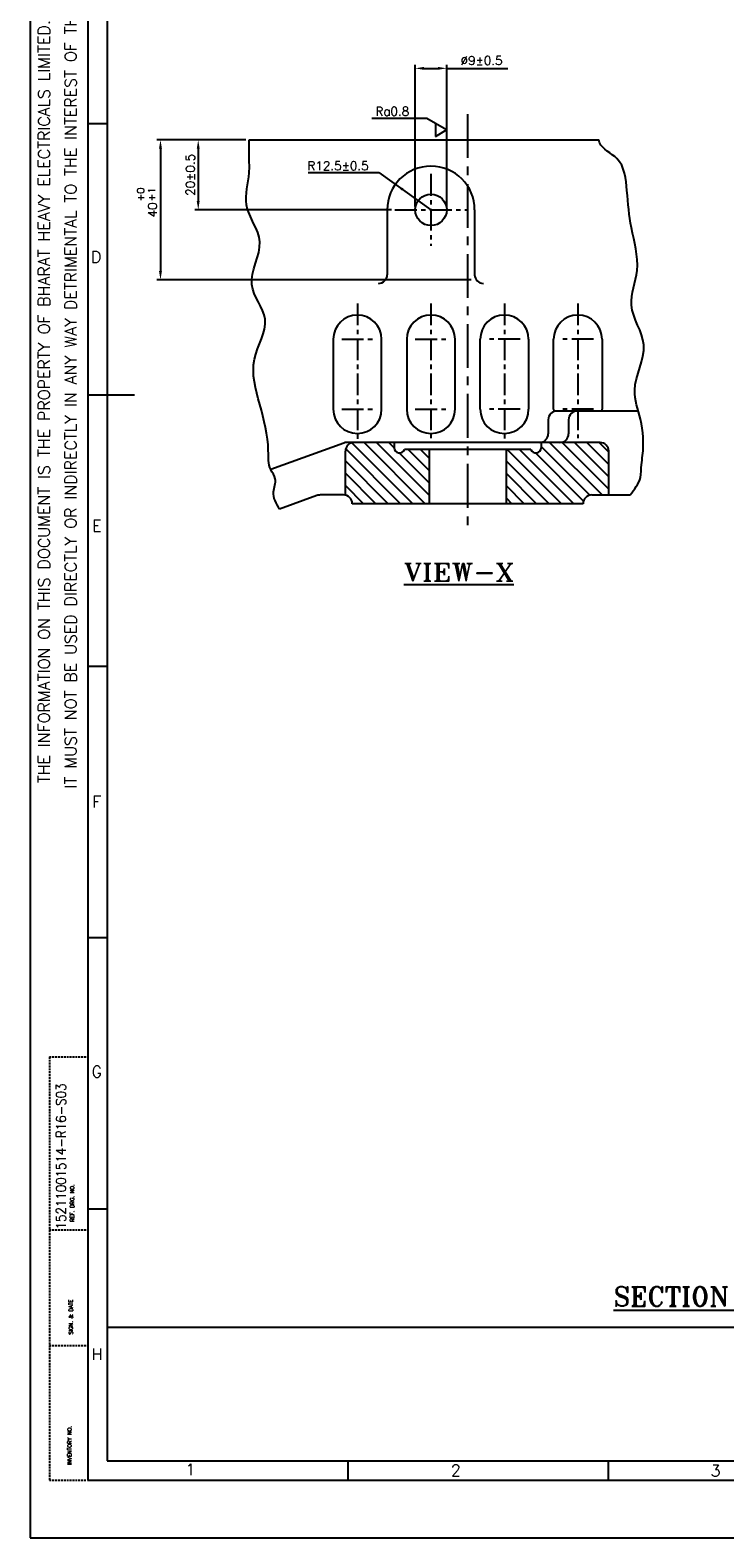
# Model space of a CAD drawing. Extents: x -78 to 847, y 1 to 655.
# Tile 1 of 10: x -78 to 120, y 1 to 432. Entities that reach past the tile are written whole.
import ezdxf

# ---------------------------------------------------------------- set-up
doc = ezdxf.new("R2010")
doc.units = 0
doc.header["$MEASUREMENT"] = 0
doc.linetypes.add('CENTER', pattern=[2, 1.25, -0.25, 0.25, -0.25])
doc.linetypes.add('DASHED', pattern=[0.75, 0.5, -0.25])
doc.layers.get('0').update_dxf_attribs({"linetype": 'CONTINUOUS'})
doc.layers.get('DEFPOINTS').update_dxf_attribs({"linetype": 'CONTINUOUS'})
for name, color, linetype in [('CEN', 3, 'CENTER'), ('DIM', 1, 'CONTINUOUS'), ('FORMAT', 3, 'CONTINUOUS'), ('TAXT', 4, 'CONTINUOUS')]:
    doc.layers.add(name, color=color, linetype=linetype)
doc.styles.add('RAJESH', font='romans.shx')
doc.styles.add('ROMANS', font='romans', dxfattribs={"width": 1.5, "height": 1.5})
doc.styles.add('ROMANT', font='romant.shx')
doc.dimstyles.new('RAJESH', dxfattribs={"dimtxt": 2.5, "dimasz": 2.5, "dimexe": 1, "dimexo": 1, "dimgap": 1, "dimtad": 1, "dimdec": 1, "dimzin": 9, "dimdsep": 46, "dimtxsty": 'RAJESH', "dimcen": 0, "dimclrd": 1, "dimclre": 1, "dimclrt": 4, "dimadec": 0, "dimazin": 0, "dimtp": 0.5, "dimtfac": 1, "dimtdec": 1, "dimtmove": 0, "dimatfit": 3, "dimfxl": 0, "dimtolj": 1, "dimtzin": 9, "dimarcsym": 0})

# ---------------------------------------------------------------- blocks, each defined once
blk = doc.blocks.new('A$C4DC44A80')
at = {"color": 71}
for p, q in [((0, 594), (0, 0)), ((15, 579), (15, 15)), ((20, 567), (20, 20)), ((15, 367.5), (20, 367.5)), ((15, 297), (27.14, 297)), ((15, 226.5), (20, 226.5)), ((15, 156), (20, 156)), ((15, 85.5), (20, 85.5)), ((20, 54.72), (821, 55)), ((20, 20), (821, 20)), ((82.58, 20), (82.58, 15)), ((150.17, 20), (150.17, 15)), ((14.92, 15), (826, 15)), ((0, 0), (841, 0))]:
    blk.add_line(p, q, dxfattribs=at)
at = {"color": 71, "linetype": 'DASHED'}
for p, q in [((5, 125), (5, 15)), ((5, 125), (15, 125)), ((5, 80), (15, 80)), ((5, 50), (15, 50)), ((5, 15), (14.55, 15))]:
    blk.add_line(p, q, dxfattribs=at)
at = {"color": 71, "style": 'ROMANS'}
for s, height, p in [('IT MUST NOT BE USED DIRECTLY OR INDIRECTLY IN ANY WAY DETRIMENTAL TO THE INTEREST OF THE COMPANY.', 3, (12.05, 194.74)), ('THE INFORMATION ON THIS DOCUMENT IS THE PROPERTY OF BHARAT HEAVY ELECTRICALS LIMITED.', 3, (5.11, 196.11)), ('REF. DRG. NO.', 1, (11.41, 82.12)), ('SIGN. & DATE', 1, (11.08, 52.84)), ('INVENTORY NO.', 1, (10.74, 18.97))]:
    blk.add_text(s, height=height, rotation=90, dxfattribs=at).set_placement(p)
for s, p in [('D', (15.8, 331.35)), ('E', (16.11, 261.53)), ('F', (16.16, 189.79)), ('G', (15.95, 119.61)), ('H', (15.95, 46.22)), ('1', (40.34, 16.26)), ('2', (109.33, 16.03)), ('3', (176.83, 15.94))]:
    blk.add_text(s, height=3, dxfattribs=at).set_placement(p)
blk = doc.blocks.new('*D45')
at = {"layer": 'DEFPOINTS', "color": 0}
for p in [(40.67, 421.38), (31.67, 380.94), (40.67, 380.94)]:
    blk.add_point(p, dxfattribs=at)
at = {"layer": 'DIM', "color": 1, "lineweight": -2}
for p, q in [((31.67, 381.94), (31.67, 422.38)), ((40.67, 381.94), (40.67, 422.38)), ((34.17, 421.38), (38.17, 421.38)), ((40.67, 421.38), (58.14, 421.38))]:
    blk.add_line(p, q, dxfattribs=at)
at = {"layer": 'DIM', "color": 1}
for points in [[(34.17, 421.8), (34.17, 420.97), (31.67, 421.38)], [(38.17, 421.8), (38.17, 420.97), (40.67, 421.38)]]:
    blk.add_solid(points, dxfattribs=at)
at = {"layer": 'DIM', "color": 4, "insert": (50.65, 423.63), "char_height": 2.5, "attachment_point": 5, "style": 'RAJESH'}
blk.add_mtext('\\A1;%%C9±0.5', dxfattribs=at)
blk = doc.blocks.new('A$C6D14758C')
for p, q in [((5.63, 1.85), (0, 5.1)), ((2.43, 3.7), (2.43, 0)), ((2.43, 0), (5.63, 1.85))]:
    blk.add_line(p, q)
blk = doc.blocks.new('*D47')
at = {"layer": 'DEFPOINTS', "color": 0}
for p in [(-15.78, 400.94), (-30.34, 380.94), (25.87, 380.94)]:
    blk.add_point(p, dxfattribs=at)
at = {"layer": 'DIM', "color": 1, "lineweight": -2}
for p, q in [((-16.78, 400.94), (-31.34, 400.94)), ((-30.34, 398.44), (-30.34, 383.44)), ((24.87, 380.94), (-31.34, 380.94))]:
    blk.add_line(p, q, dxfattribs=at)
at = {"layer": 'DIM', "color": 1}
for points in [[(-30.76, 398.44), (-29.93, 398.44), (-30.34, 400.94)], [(-30.76, 383.44), (-29.93, 383.44), (-30.34, 380.94)]]:
    blk.add_solid(points, dxfattribs=at)
at = {"layer": 'DIM', "color": 4, "insert": (-32.59, 390.94), "char_height": 2.5, "attachment_point": 5, "rotation": 90, "style": 'RAJESH'}
blk.add_mtext('\\A1;20±0.5', dxfattribs=at)
blk = doc.blocks.new('*D48')
at = {"layer": 'DEFPOINTS', "color": 0}
for p in [(-15.78, 400.94), (-41.13, 360.94), (48.67, 360.94)]:
    blk.add_point(p, dxfattribs=at)
at = {"layer": 'DIM', "color": 1, "lineweight": -2}
for p, q in [((-16.78, 400.94), (-42.13, 400.94)), ((-41.13, 398.44), (-41.13, 363.44)), ((47.67, 360.94), (-42.13, 360.94))]:
    blk.add_line(p, q, dxfattribs=at)
at = {"layer": 'DIM', "color": 1}
for points in [[(-41.55, 398.44), (-40.71, 398.44), (-41.13, 400.94)], [(-41.55, 363.44), (-40.71, 363.44), (-41.13, 360.94)]]:
    blk.add_solid(points, dxfattribs=at)
at = {"layer": 'DIM', "color": 4, "insert": (-43.38, 380.94), "char_height": 2.5, "attachment_point": 5, "rotation": 90, "style": 'RAJESH'}
blk.add_mtext('\\A1;40', dxfattribs=at)

msp = doc.modelspace()

# ---------------------------------------------------------------- hatches: boundary and pattern name
h = msp.add_hatch()
h.set_pattern_fill('ANSI31', color=4, scale=20, style=0)
h.set_pattern_definition([(135, (1577.5152, 383.873), (1.767767, 1.767767), [])])
h.paths.add_polyline_path([(57.67, 312.44), (64.75, 312.44, 0.843039), (67.67, 312.94), (67.67, 314.44), (84.52, 314.44, -0.414214), (87.02, 311.94), (87.02, 299.44), (82.17, 299.44, 0.414214), (79.67, 296.94), (57.67, 296.94)])
h.paths.add_polyline_path([(11.71, 311.94, -0.414214), (14.21, 314.44), (25.67, 314.44), (25.67, 312.94, 0.843039), (28.58, 312.44), (35.67, 312.44), (35.67, 296.94), (13.67, 296.94, 0.351804), (11.71, 299.38)])

# ---------------------------------------------------------------- linework, layer by layer
for p, q in [((-15.78, 400.94), (84.15, 400.94)), ((23.67, 380.94), (23.67, 362.39)), ((48.67, 380.94), (48.67, 362.39)), ((8.25, 343.94), (8.25, 323.94)), ((22.09, 323.94), (22.09, 343.94)), ((29.25, 343.94), (29.25, 323.94)), ((43.09, 323.94), (43.09, 343.94)), ((50.25, 323.94), (50.25, 343.94)), ((64.09, 343.94), (64.09, 323.94)), ((71.25, 323.94), (71.25, 343.94)), ((85.09, 343.94), (85.09, 323.94)), ((95.44, 323.44), (72.19, 323.44)), ((69.69, 320.94), (69.69, 316.94)), ((75.52, 320.94), (75.52, 316.94)), ((11.25, 314.29), (-9.62, 306.69)), ((11.71, 299.44), (11.71, 311.94)), ((84.52, 314.44), (12.11, 314.44)), ((25.67, 314.44), (25.67, 312.94)), ((64.75, 312.44), (28.58, 312.44)), ((35.67, 312.44), (35.67, 296.94)), ((57.67, 312.44), (57.67, 296.94)), ((67.67, 314.44), (67.67, 312.94)), ((87.02, 299.44), (87.02, 311.94)), ((3.58, 299.26), (-7.09, 295.37)), ((11.17, 299.44), (4.61, 299.44)), ((82.17, 299.44), (93.08, 299.44)), ((79.67, 296.94), (13.67, 296.94))]:
    msp.add_line(p, q)
msp.add_circle((36.17, 380.94), 4.5)
for centre, radius, start, end in [((36.17, 380.94), 12.5, 0, 180), ((21.17, 362.39), 2.5, 270, 0), ((51.17, 362.39), 2.5, 180, 270), ((15.17, 343.94), 6.92, 0, 180), ((36.17, 343.94), 6.92, 0, 180), ((57.17, 343.94), 6.92, 0, 180), ((78.17, 343.94), 6.92, 0, 180), ((15.17, 323.94), 6.92, 180, 0), ((36.17, 323.94), 6.92, 180, 0), ((57.17, 323.94), 6.92, 180, 0), ((72.19, 320.94), 2.5, 90, 180), ((78.17, 323.94), 6.92, 180, 185.5686), ((78.02, 320.94), 2.5, 90, 180), ((78.17, 323.94), 6.92, 355.8565, 0), ((67.19, 316.94), 2.5, 270, 0), ((73.02, 316.94), 2.5, 270, 0), ((12.11, 311.94), 2.5, 90, 110), ((14.21, 311.94), 2.5, 90, 180), ((27.17, 312.94), 1.5, 180, 340.5288), ((66.17, 312.94), 1.5, 199.4712, 0), ((84.52, 311.94), 2.5, 0, 90), ((4.61, 296.44), 3, 90, 110), ((11.17, 296.94), 2.5, 0, 90), ((82.17, 296.94), 2.5, 90, 180)]:
    msp.add_arc(centre, radius, start, end)
for points in [[(-7.09, 295.37), (-8.83, 300.36), (-8.31, 304.02), (-9.62, 306.69), (-10.31, 312.03), (-12.74, 325.32), (-14.26, 338.26), (-11.21, 349.67), (-15.02, 359.57), (-12.74, 371.75), (-16.55, 382.4), (-15.78, 391.54), (-15.78, 396.11), (-15.78, 400.94)], [(93.08, 299.44), (96.04, 304.42), (96.36, 308.08), (96.68, 310.76), (96.04, 321.1), (94.44, 329.38), (96.99, 342.32), (93.49, 353.74), (95.08, 363.64), (93.49, 375.81), (92.21, 386.47), (89.34, 395.6), (84.39, 400.17), (84.15, 400.94)]]:
    msp.add_spline(points, degree=3)
at = {"layer": 'CEN', "ltscale": 10}
msp.add_line((46.67, 408.31), (46.67, 290.82), dxfattribs=at)
at = {"layer": 'CEN', "ltscale": 5}
for p, q in [((36.17, 391.24), (36.17, 370.64)), ((25.87, 380.94), (46.46, 380.94)), ((15.17, 354.19), (15.17, 315.36)), ((36.17, 354.19), (36.17, 315.68)), ((57.17, 354.19), (57.17, 315.58)), ((78.17, 354.19), (78.17, 315.68)), ((10.68, 343.94), (20.01, 343.94)), ((31.68, 343.94), (41.01, 343.94)), ((61.65, 343.94), (52.32, 343.94)), ((82.65, 343.94), (73.32, 343.94)), ((10.68, 323.94), (20.01, 323.94)), ((31.68, 323.94), (41.01, 323.94)), ((61.65, 323.94), (52.32, 323.94)), ((82.65, 323.94), (73.32, 323.94))]:
    msp.add_line(p, q, dxfattribs=at)
at = {"layer": 'DIM'}
for p, q in [((35.03, 407.05), (19.32, 407.05)), ((1.06, 391.63), (21.28, 391.63))]:
    msp.add_line(p, q, dxfattribs=at)
at = {"layer": 'DIM', "color": 1}
msp.add_line((21.28, 391.63), (36.17, 380.94), dxfattribs=at)
msp.add_solid([(27.8, 386.43), (28.29, 387.11), (26.01, 388.23)], dxfattribs=at)

# ---------------------------------------------------------------- block references
at = {"layer": 'DIM'}
msp.add_blockref('A$C6D14758C', (35.03, 401.95), dxfattribs=at)
at = {"layer": 'FORMAT', "xscale": 1.1, "yscale": 1.1, "zscale": 1.1}
msp.add_blockref('A$C4DC44A80', (-78.38, 1.35), dxfattribs=at)

# ---------------------------------------------------------------- texts
at = {"layer": 'DIM', "color": 6, "style": 'ROMANS'}
for s, p in [('Ra0.8', (20.33, 407.85)), ('R12.5%%P0.5', (0.89, 392.3))]:
    msp.add_text(s, height=2.5, dxfattribs=at).set_placement(p)
for s, p in [('+0', (-45.76, 383.36)), ('+1', (-42.61, 383.36))]:
    msp.add_text(s, height=2, rotation=90, dxfattribs=at).set_placement(p)
at = {"layer": 'TAXT', "color": 6, "style": 'ROMANT', "width": 1.2}
msp.add_text('%%UVIEW-X', height=5, dxfattribs=at).set_placement((28.47, 274.85))
at = {"layer": 'TAXT', "style": 'ROMANS', "width": 0.9}
msp.add_text('15211001514-R16-S03', height=2.75, rotation=90, dxfattribs=at).set_placement((-68.19, 89.53))
at = {"layer": 'TAXT', "color": 6, "style": 'ROMANT'}
msp.add_text("%%USECTION 'J-K'", height=5.5, dxfattribs=at).set_placement((88.37, 67.57))

# ---------------------------------------------------------------- dimensions: what is measured, and where the dimension line sits
at = {"layer": 'DIM'}
dim = msp.add_linear_dim(base=(40.67, 421.38), p1=(31.67, 380.94), p2=(40.67, 380.94), text='%%C<>±0.5', dimstyle='RAJESH', dxfattribs=at)
dim.commit()
dim.dimension.update_dxf_attribs({"geometry": '*D45', "text_midpoint": (50.65, 423.63)})
dim = msp.add_linear_dim(base=(-41.13, 360.94), p1=(-15.78, 400.94), p2=(48.67, 360.94), angle=90, dimstyle='RAJESH', dxfattribs=at)
dim.commit()
dim.dimension.update_dxf_attribs({"geometry": '*D48', "text_midpoint": (-43.38, 380.94)})
dim = msp.add_linear_dim(base=(-30.34, 380.94), p1=(-15.78, 400.94), p2=(25.87, 380.94), angle=90, text='<>±0.5', dimstyle='RAJESH', dxfattribs=at)
dim.commit()
dim.dimension.update_dxf_attribs({"geometry": '*D47', "text_midpoint": (-32.59, 390.94)})

doc.saveas('drawing.dxf')
